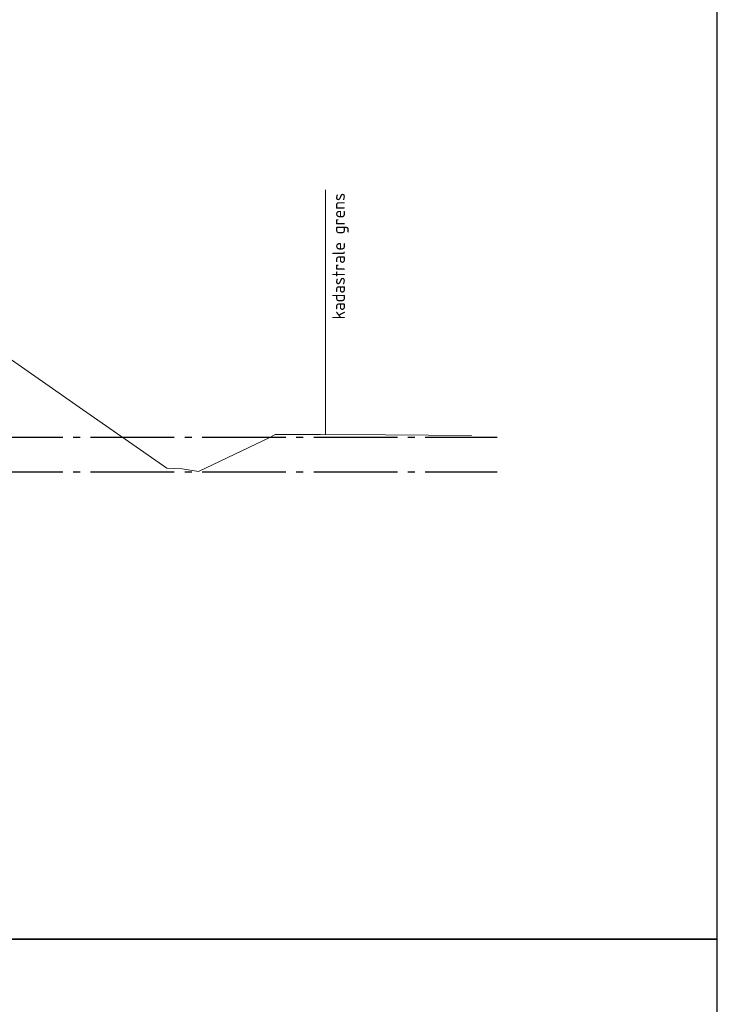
# Model space of a CAD drawing. Header units: metres. Extents: x 180716 to 180809, y 418548 to 418668.
# Tile 18 of 148: x 180746 to 180756, y 418567 to 418581. Entities that reach past the tile are written whole.
import ezdxf

# ---------------------------------------------------------------- set-up
doc = ezdxf.new("R2010")
doc.units = ezdxf.units.M
doc.linetypes.add('AL-NAP_LIJN', pattern=[15.25, 12, -1.5, 0.25, -1.5])
doc.layers.get('0').update_dxf_attribs({"color": 30, "lineweight": 0})
for name, color, linetype, lineweight in [('B-WE-GW-BERM-GD', 253, 'Continuous', 0), ('B-WE-KG-GRENS_PERCEEL-SD', 253, 'Continuous', 0), ('B-WE-VH-M', 253, 'Continuous', 0), ('N-WE-WH-WATERPEIL_WINTERPEIL-GD', 150, 'AL-NAP_LIJN', 25), ('N-WE-WH-WATERPEIL_ZOMERPEIL-GD', 150, 'AL-NAP_LIJN', 25)]:
    doc.layers.add(name, color=color, linetype=linetype, lineweight=lineweight)
doc.layers.add('X-XX-AL-HULPLIJN-GD', color=155, linetype='Continuous', lineweight=25, plot=False)
doc.styles.add('NLCS-ISO-M100-T18', font='NLCS-ISO.ttf', dxfattribs={"height": 0.18})
doc.styles.get("Standard").update_dxf_attribs({"font": 'arial.ttf'})
doc.linetypes.add('KG-KADASTRAAL', pattern='A,5.5,-2,["K",Standard,S=1.8,R=0,X=0,Y=-0.9],-2,5.5,-2,[5,NLCS.shx,S=0.75,R=0,X=0,Y=0],-2', length=19)

# ---------------------------------------------------------------- blocks, each defined once
blk = doc.blocks.new('SKG-GRENS_PERCEEL-D')
at = {"linetype": 'KG-KADASTRAAL', "ltscale": 0.15, "flags": 128}
blk.add_lwpolyline([(0, 0), (0, 3.512)], dxfattribs=at)

msp = doc.modelspace()

# ---------------------------------------------------------------- linework, layer by layer
at = {"layer": 'B-WE-GW-BERM-GD', "flags": 128}
msp.add_lwpolyline([(180745.885, 418576.071), (180747.001, 418575.292), (180748.258, 418574.419), (180748.48, 418574.406), (180748.715, 418574.368), (180749.747, 418574.861), (180749.813, 418574.901), (180749.824, 418574.901), (180750.313, 418574.901), (180750.461, 418574.9), (180751.395, 418574.896), (180752.627, 418574.888)], dxfattribs=at)
at = {"layer": 'N-WE-WH-WATERPEIL_WINTERPEIL-GD', "ltscale": 0.1, "flags": 128}
msp.add_lwpolyline([(180716.766, 418574.364), (180752.998, 418574.364)], dxfattribs=at)
at = {"layer": 'N-WE-WH-WATERPEIL_ZOMERPEIL-GD', "ltscale": 0.1, "flags": 128}
msp.add_lwpolyline([(180716.766, 418574.864), (180752.998, 418574.864)], dxfattribs=at)
at = {"layer": 'X-XX-AL-HULPLIJN-GD', "flags": 128}
for points in [[(180756.155, 418587.659), (180716.155, 418587.659), (180716.155, 418567.659), (180756.155, 418567.659)], [(180756.155, 418567.659), (180716.155, 418567.659), (180716.155, 418547.659), (180756.155, 418547.659)]]:
    msp.add_lwpolyline(points, close=True, dxfattribs=at)

# ---------------------------------------------------------------- block references
at = {"layer": 'B-WE-KG-GRENS_PERCEEL-SD'}
msp.add_blockref('SKG-GRENS_PERCEEL-D', (180750.537, 418574.899), dxfattribs=at)

# ---------------------------------------------------------------- texts
at = {"layer": 'B-WE-VH-M', "insert": (180750.633, 418576.553), "char_height": 0.18, "attachment_point": 1, "rotation": 90, "style": 'NLCS-ISO-M100-T18'}
msp.add_mtext_dynamic_manual_height_columns('kadastrale grens', width=1.91658, gutter_width=12.5, heights=[0], dxfattribs=at)

doc.saveas('drawing.dxf')
